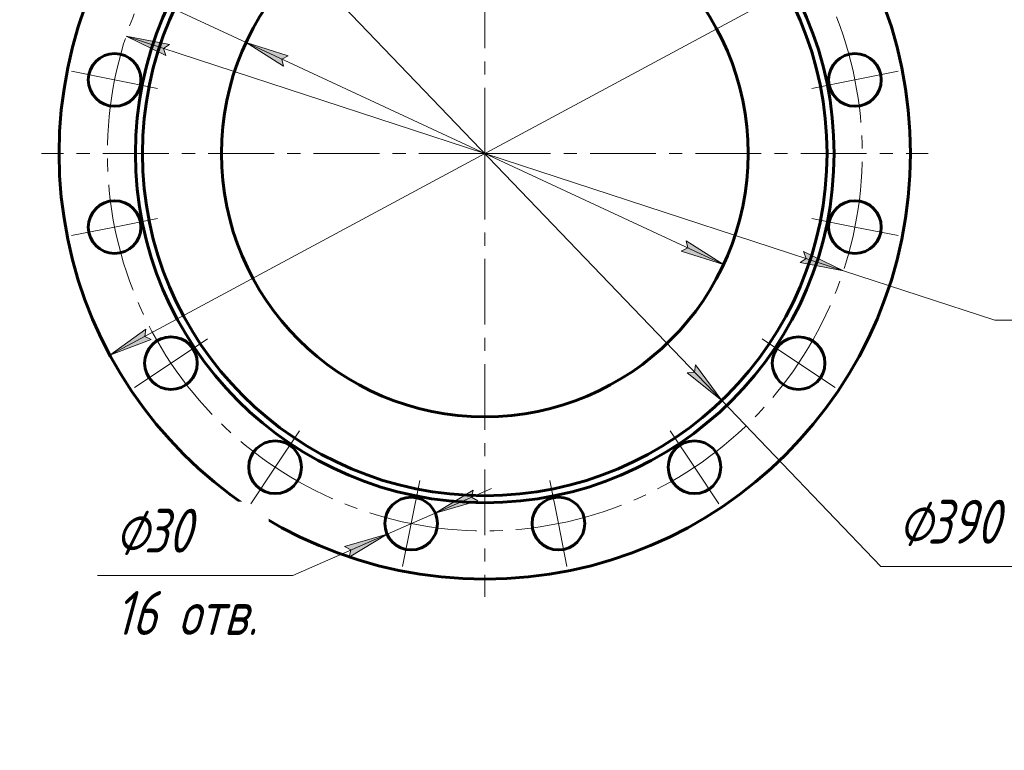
# Model space of a CAD drawing. Header units: millimetres. Extents: x 0 to 624, y -10 to 420.
# Tile 12 of 15: x 358 to 470, y 107 to 190. Entities that reach past the tile are written whole.
import ezdxf

# ---------------------------------------------------------------- set-up
doc = ezdxf.new("R2010")
doc.units = ezdxf.units.MM
for name, pattern in [('K5LT_AXLED', [12, 7.5, -1.5, 1.5, -1.5]), ('K5LT_BASIC', [0]), ('K5LT_THIN', [0])]:
    doc.linetypes.add(name, pattern=pattern)
doc.layers.add('Системный слой', color=7, linetype='Continuous')
doc.layers.add('Системный слой (1)', color=251, linetype='Continuous', true_color=0x6c6c6c)
doc.styles.add('KDIMTEXTSTYLE', font='txt', dxfattribs={"width": 0.96, "oblique": 15, "height": 5})
doc.styles.add('KTEXTSTYLE', font='txt', dxfattribs={"width": 0.96, "height": 5})
doc.dimstyles.new('KDIMSTYLE (0.20)', dxfattribs={"dimtxt": 5, "dimasz": 1, "dimexe": 2, "dimexo": 0, "dimgap": 1, "dimtad": 1, "dimlfac": 5, "dimtxsty": 'KDIMTEXTSTYLE', "dimsah": 1, "dimcen": 0, "dimdle": 1, "dimadec": 0, "dimazin": 0, "dimtfac": 0.667, "dimtmove": 0, "dimatfit": 3, "dimfxl": 1, "dimtvp": 1, "dimtolj": 1, "dimtzin": 0, "dimarcsym": 0})

# ---------------------------------------------------------------- blocks, each defined once
blk = doc.blocks.new('U84')
at = {"layer": 'Системный слой (1)', "color": 30, "linetype": 'K5LT_AXLED', "lineweight": 18, "true_color": 0xff8000}
for q in [(410.52, 225.06), (360.02, 174.56), (461.02, 174.56), (410.52, 124.06)]:
    blk.add_line((410.52, 174.56), q, dxfattribs=at)
blk = doc.blocks.new('D5')
at = {"layer": 'Системный слой (1)'}
for points in [[(449.14, 194.59), (453.23, 197.54), (448.52, 195.75), (449.27, 195.41)], [(367.81, 151.59), (372.52, 153.38), (371.77, 153.72), (371.9, 154.54)]]:
    blk.add_hatch(color=7, dxfattribs=at).paths.add_polyline_path(points)
at = {"layer": 'Системный слой (1)', "color": 7, "linetype": 'K5LT_THIN', "lineweight": 18, "true_color": 0xffffff}
for p, q in [((453.23, 197.54), (466.62, 204.74)), ((466.62, 204.74), (484.74, 204.74)), ((367.81, 151.59), (453.23, 197.54)), ((448.52, 195.75), (453.23, 197.54)), ((453.23, 197.54), (449.14, 194.59)), ((449.27, 195.41), (448.52, 195.75)), ((449.14, 194.59), (449.27, 195.41)), ((367.81, 151.59), (371.9, 154.54)), ((371.9, 154.54), (371.77, 153.72)), ((371.77, 153.72), (372.52, 153.38)), ((372.52, 153.38), (367.81, 151.59))]:
    blk.add_line(p, q, dxfattribs=at)
blk.add_wipeout([(468.62, 205.74), (468.62, 213.12), (482.18, 213.12), (482.18, 205.74)]).dxf.layer = 'Системный слой (1)'
at = {"layer": 'Системный слой (1)', "color": 7, "char_height": 5, "attachment_point": 1, "style": 'KTEXTSTYLE'}
for s, insert in [('\\fArial|b0|c204|p34;\\H5.0;\\W1.000;\\Q15;\\fGOST Type AU|b0|i0|c204|p34;\\Q15;\\W0.960;⌀', (468.62, 212.33)), ('\\fArial|b0|c204|p34;\\H5.0;\\W1.000;\\Q15;\\fGOST Type AU|b0|i0|c204|p34;\\Q15;\\W0.960;485', (471.93, 212.33))]:
    blk.add_mtext(s, dxfattribs=dict(at, insert=insert))
blk = doc.blocks.new('KDIMARROW_01')
at = {"layer": 'Системный слой'}
blk.add_hatch(color=0, dxfattribs=at).paths.add_polyline_path([(-5, -0.66), (0, 0), (-5, 0.66), (-4.5, 0)])
at = {"layer": 'Системный слой', "color": 0, "linetype": 'K5LT_THIN', "lineweight": 18}
for p, q in [((-4.5, 0), (-5, 0.66)), ((-5, 0.66), (0, 0)), ((0, 0), (-5, -0.66)), ((-5, -0.66), (-4.5, 0))]:
    blk.add_line(p, q, dxfattribs=at)
at = {"layer": 'Системный слой (1)', "color": 0, "linetype": 'K5LT_THIN', "lineweight": 18}
blk.add_line((190.42, 174.56), (190.22, 174.56), dxfattribs=at)
blk = doc.blocks.new('D6')
at = {"layer": 'Системный слой (1)'}
for points in [[(387.46, 199.56), (383.53, 202.71), (386.51, 198.65), (386.64, 199.47)], [(437.51, 146.41), (434.53, 150.48), (434.4, 149.66), (433.58, 149.57)]]:
    blk.add_hatch(color=7, dxfattribs=at).paths.add_polyline_path(points)
at = {"layer": 'Системный слой (1)', "color": 7, "linetype": 'K5LT_THIN', "lineweight": 18, "true_color": 0xffffff}
for p, q in [((383.53, 202.71), (387.46, 199.56)), ((386.51, 198.65), (383.53, 202.71)), ((383.53, 202.71), (437.51, 146.41)), ((386.64, 199.47), (386.51, 198.65)), ((387.46, 199.56), (386.64, 199.47)), ((434.4, 149.66), (434.53, 150.48)), ((434.53, 150.48), (437.51, 146.41)), ((433.58, 149.57), (434.4, 149.66)), ((437.51, 146.41), (433.58, 149.57)), ((437.51, 146.41), (455.64, 127.51)), ((455.64, 127.51), (474.02, 127.51))]:
    blk.add_line(p, q, dxfattribs=at)
blk.add_wipeout([(457.64, 128.51), (457.64, 135.89), (471.45, 135.89), (471.45, 128.51)]).dxf.layer = 'Системный слой (1)'
at = {"layer": 'Системный слой (1)', "color": 7, "char_height": 5, "attachment_point": 1, "style": 'KTEXTSTYLE'}
for s, insert in [('\\fArial|b0|c204|p34;\\H5.0;\\W1.000;\\Q15;\\fGOST Type AU|b0|i0|c204|p34;\\Q15;\\W0.960;⌀', (457.64, 135.1)), ('\\fArial|b0|c204|p34;\\H5.0;\\W1.000;\\Q15;\\fGOST Type AU|b0|i0|c204|p34;\\Q15;\\W0.960;390', (460.94, 135.1))]:
    blk.add_mtext(s, dxfattribs=dict(at, insert=insert))
blk = doc.blocks.new('D7')
at = {"layer": 'Системный слой (1)'}
for points in [[(388.13, 185.7), (383.32, 187.22), (387.57, 184.51), (387.4, 185.32)], [(437.72, 161.91), (433.47, 164.62), (433.64, 163.81), (432.91, 163.42)]]:
    blk.add_hatch(color=7, dxfattribs=at).paths.add_polyline_path(points)
at = {"layer": 'Системный слой (1)', "color": 7, "linetype": 'K5LT_THIN', "lineweight": 18, "true_color": 0xffffff}
for p, q in [((357.79, 199.09), (336.36, 199.09)), ((383.32, 187.22), (357.79, 199.09)), ((383.32, 187.22), (388.13, 185.7)), ((387.57, 184.51), (383.32, 187.22)), ((437.72, 161.91), (383.32, 187.22)), ((388.13, 185.7), (387.4, 185.32)), ((387.4, 185.32), (387.57, 184.51)), ((432.91, 163.42), (433.64, 163.81)), ((433.64, 163.81), (433.47, 164.62)), ((433.47, 164.62), (437.72, 161.91)), ((437.72, 161.91), (432.91, 163.42))]:
    blk.add_line(p, q, dxfattribs=at)
blk.add_wipeout([(338.36, 200.09), (338.36, 207.47), (355.09, 207.47), (355.09, 200.09)]).dxf.layer = 'Системный слой (1)'
at = {"layer": 'Системный слой (1)', "color": 7, "insert": (338.36, 206.68), "char_height": 5, "attachment_point": 1, "style": 'KTEXTSTYLE'}
blk.add_mtext('\\fArial|b0|c204|p34;\\H5.0;\\W1.000;\\Q15;\\fGOST Type AU|b0|i0|c204|p34;\\Q15;\\W0.960;DN300', dxfattribs=at)
blk = doc.blocks.new('D8')
at = {"layer": 'Системный слой (1)'}
for points in [[(409, 135.39), (409.73, 134.99), (404.88, 133.59), (409.2, 136.2)], [(395.06, 128.58), (399.38, 131.19), (394.54, 129.79), (395.26, 129.39)]]:
    blk.add_hatch(color=7, dxfattribs=at).paths.add_polyline_path(points)
at = {"layer": 'Системный слой (1)', "color": 7, "linetype": 'K5LT_THIN', "lineweight": 18, "true_color": 0xffffff}
for p, q in [((404.88, 133.59), (411.29, 136.4)), ((409.2, 136.2), (404.88, 133.59)), ((409, 135.39), (409.2, 136.2)), ((404.88, 133.59), (409.73, 134.99)), ((409.73, 134.99), (409, 135.39)), ((404.88, 133.59), (399.38, 131.19)), ((399.38, 131.19), (388.64, 126.49)), ((399.38, 131.19), (392.97, 128.39)), ((399.38, 131.19), (394.54, 129.79)), ((395.06, 128.58), (399.38, 131.19)), ((394.54, 129.79), (395.26, 129.39)), ((395.26, 129.39), (395.06, 128.58))]:
    blk.add_line(p, q, dxfattribs=at)
blk.add_wipeout([(368.39, 118.11), (368.39, 134.88), (385.91, 134.88), (385.91, 118.11)]).dxf.layer = 'Системный слой (1)'
blk.add_line((388.64, 126.49), (366.39, 126.49), dxfattribs=at)
at = {"layer": 'Системный слой (1)', "color": 7, "char_height": 5, "attachment_point": 1, "style": 'KTEXTSTYLE'}
for s, insert in [('\\fArial|b0|c204|p34;\\H5.0;\\W1.000;\\Q15;\\fGOST Type AU|b0|i0|c204|p34;\\Q15;\\W0.960;⌀', (368.39, 134.08)), ('\\fArial|b0|c204|p34;\\H5.0;\\W1.000;\\Q15;\\fGOST Type AU|b0|i0|c204|p34;\\Q15;\\W0.960;30', (371.69, 134.08)), ('\\fArial|b0|c204|p34;\\H5.0;\\W1.000;\\Q15;\\fGOST Type AU|b0|i0|c204|p34;\\Q15;\\W0.960;16 отв.', (368.39, 124.7))]:
    blk.add_mtext(s, dxfattribs=dict(at, insert=insert))
blk = doc.blocks.new('U86')
at = {"layer": 'Системный слой (1)', "color": 30, "linetype": 'K5LT_AXLED', "lineweight": 18, "true_color": 0xff8000}
for p, q in [((402.13, 216.74), (401.16, 221.64)), ((418.91, 216.74), (419.88, 221.64)), ((403.11, 211.83), (402.13, 216.74)), ((417.93, 211.83), (418.91, 216.74)), ((386.63, 210.32), (383.85, 214.47)), ((434.41, 210.32), (437.19, 214.47)), ((389.41, 206.16), (386.63, 210.32)), ((431.63, 206.16), (434.41, 210.32)), ((374.77, 198.45), (370.61, 201.23)), ((446.27, 198.45), (450.43, 201.23)), ((378.92, 195.68), (374.77, 198.45)), ((442.12, 195.68), (446.27, 198.45)), ((368.35, 182.95), (363.44, 183.93)), ((373.25, 181.98), (368.35, 182.95)), ((447.79, 181.98), (452.69, 182.95)), ((452.69, 182.95), (457.6, 183.93)), ((373.25, 167.15), (368.35, 166.18)), ((447.79, 167.15), (452.69, 166.18)), ((368.35, 166.18), (363.44, 165.2)), ((452.69, 166.18), (457.6, 165.2)), ((378.92, 153.45), (374.77, 150.67)), ((442.12, 153.45), (446.27, 150.67)), ((374.77, 150.67), (370.61, 147.9)), ((446.27, 150.67), (450.43, 147.9)), ((389.41, 142.97), (386.63, 138.81)), ((431.63, 142.97), (434.41, 138.81)), ((386.63, 138.81), (383.85, 134.65)), ((434.41, 138.81), (437.19, 134.65)), ((403.11, 137.29), (402.13, 132.39)), ((417.93, 137.29), (418.91, 132.39)), ((402.13, 132.39), (401.16, 127.49)), ((418.91, 132.39), (419.88, 127.49))]:
    blk.add_line(p, q, dxfattribs=at)
for start, end in [(101.25, 123.75), (78.75, 101.25), (56.25, 78.75), (123.75, 146.25), (33.75, 56.25), (146.25, 168.75), (11.25, 33.75), (168.75, 191.25), (348.75, 11.25), (191.25, 213.75), (326.25, 348.75), (213.75, 236.25), (303.75, 326.25), (236.25, 258.75), (281.25, 303.75), (258.75, 281.25)]:
    blk.add_arc((410.52, 174.56), 43, start, end, dxfattribs=at)
blk = doc.blocks.new('D9')
at = {"layer": 'Системный слой (1)'}
for points in [[(373.92, 186.52), (374.6, 186.99), (369.65, 187.92), (374.19, 185.74)], [(451.39, 161.21), (446.85, 163.39), (447.12, 162.61), (446.44, 162.14)]]:
    blk.add_hatch(color=7, dxfattribs=at).paths.add_polyline_path(points)
at = {"layer": 'Системный слой (1)', "color": 7, "linetype": 'K5LT_THIN', "lineweight": 18, "true_color": 0xffffff}
for p, q in [((369.65, 187.92), (374.6, 186.99)), ((374.19, 185.74), (369.65, 187.92)), ((369.65, 187.92), (451.39, 161.21)), ((374.6, 186.99), (373.92, 186.52)), ((373.92, 186.52), (374.19, 185.74)), ((447.12, 162.61), (446.85, 163.39)), ((446.85, 163.39), (451.39, 161.21)), ((446.44, 162.14), (447.12, 162.61)), ((451.39, 161.21), (446.44, 162.14)), ((451.39, 161.21), (468.62, 155.58)), ((468.62, 155.58), (486.87, 155.58))]:
    blk.add_line(p, q, dxfattribs=at)
blk.add_wipeout([(470.62, 156.58), (470.62, 163.97), (484.3, 163.97), (484.3, 156.58)]).dxf.layer = 'Системный слой (1)'
at = {"layer": 'Системный слой (1)', "color": 7, "char_height": 5, "attachment_point": 1, "style": 'KTEXTSTYLE'}
for s, insert in [('\\fArial|b0|c204|p34;\\H5.0;\\W1.000;\\Q15;\\fGOST Type AU|b0|i0|c204|p34;\\Q15;\\W0.960;⌀', (470.62, 163.17)), ('\\fArial|b0|c204|p34;\\H5.0;\\W1.000;\\Q15;\\fGOST Type AU|b0|i0|c204|p34;\\Q15;\\W0.960;430', (473.93, 163.17))]:
    blk.add_mtext(s, dxfattribs=dict(at, insert=insert))

msp = doc.modelspace()

# ---------------------------------------------------------------- linework, layer by layer
at = {"layer": 'Системный слой (1)', "color": 143, "linetype": 'K5LT_BASIC', "lineweight": 60, "true_color": 0x33acca}
for centre, radius in [((410.5203, 174.5641), 48.5), ((410.5203, 174.5641), 39.8), ((410.5203, 174.5641), 39), ((410.5203, 174.5641), 30), ((368.3465, 182.953), 3), ((452.6941, 182.953), 3), ((368.3465, 166.1752), 3), ((452.6941, 166.1752), 3), ((374.7671, 150.6746), 3), ((446.2735, 150.6746), 3), ((386.6308, 138.8109), 3), ((434.4098, 138.8109), 3), ((402.1314, 132.3904), 3), ((418.9092, 132.3904), 3)]:
    msp.add_circle(centre, radius, dxfattribs=at)

# ---------------------------------------------------------------- block references
at = {"layer": 'Системный слой (1)'}
msp.add_blockref('U84', (0, 0), dxfattribs=at)

# ---------------------------------------------------------------- next in the draw order: dimensions: what is measured, and where the dimension line sits
at = {"layer": 'Системный слой (1)', "color": 7}
dim = msp.add_diameter_dim_2p(p1=(196.9562, 59.6876), p2=(624.0844, 289.4407), dimstyle='KDIMSTYLE (0.20)', override={"dimtih": 1, "dimtoh": 1, "dimpost": '\\fGOST Type AU|b0|c204|p34;\\H5.0;\\W0.960;\\Q15;<>', "dimblk1": 'KDIMARROW_01', "dimblk2": 'KDIMARROW_01', "dimclrt": 7, "dimtol": 1, "dimtp": 0, "dimtm": 0, "dimtdec": 5, "dimtmove": 1, "dimatfit": 2, "dimtolj": 1}, dxfattribs=at)
dim.commit()
dim.dimension.update_dxf_attribs({"geometry": 'D5', "text_midpoint": (468.6191, 204.7398), "dimtype": 163})

# ---------------------------------------------------------------- next in the draw order: dimensions: what is measured, and where the dimension line sits
dim = msp.add_diameter_dim_2p(p1=(275.5621, 315.3167), p2=(545.4785, 33.8116), dimstyle='KDIMSTYLE (0.20)', override={"dimtih": 1, "dimtoh": 1, "dimpost": '\\fGOST Type AU|b0|c204|p34;\\H5.0;\\W0.960;\\Q15;<>', "dimblk1": 'KDIMARROW_01', "dimblk2": 'KDIMARROW_01', "dimclrt": 7, "dimtol": 1, "dimtp": 0, "dimtm": 0, "dimtdec": 5, "dimtmove": 1, "dimatfit": 2, "dimtolj": 1}, dxfattribs=at)
dim.commit()
dim.dimension.update_dxf_attribs({"geometry": 'D6', "text_midpoint": (457.6364, 127.511), "dimtype": 163})

# ---------------------------------------------------------------- next in the draw order: dimensions: what is measured, and where the dimension line sits
dim = msp.add_diameter_dim_2p(p1=(546.5266, 111.3004), p2=(274.514, 237.8278), dimstyle='KDIMSTYLE (0.20)', override={"dimtih": 1, "dimtoh": 1, "dimpost": '\\fGOST Type AU|b0|c204|p34;\\H5.0;\\W0.960;\\Q15;<>', "dimblk1": 'KDIMARROW_01', "dimblk2": 'KDIMARROW_01', "dimclrt": 7, "dimtol": 1, "dimtp": 0, "dimtm": 0, "dimtdec": 5, "dimtmove": 1, "dimatfit": 2, "dimtolj": 1}, dxfattribs=at)
dim.commit()
dim.dimension.update_dxf_attribs({"geometry": 'D7', "text_midpoint": (355.7885, 199.0925), "dimtype": 163})

# ---------------------------------------------------------------- next in the draw order: dimensions: what is measured, and where the dimension line sits
dim = msp.add_diameter_dim_2p(p1=(415.8757, 138.3983), p2=(388.3871, 126.3824), dimstyle='KDIMSTYLE (0.20)', override={"dimtih": 1, "dimtoh": 1, "dimpost": '\\fGOST Type AU|b0|c204|p34;\\H5.0;\\W0.960;\\Q15;<>\\X\\fGOST Type AU|b0|c204|p34;\\H5.0;\\W0.960;\\Q15;\\fGOST Type AU|b0|i0|c204|p34;\\Q15;16 отв.', "dimblk1": 'KDIMARROW_01', "dimblk2": 'KDIMARROW_01', "dimclrt": 7, "dimtol": 1, "dimtp": 0, "dimtm": 0, "dimtdec": 5, "dimtmove": 1, "dimatfit": 2, "dimtolj": 1}, dxfattribs=at)
dim.commit()
dim.dimension.update_dxf_attribs({"geometry": 'D8', "text_midpoint": (386.6419, 126.4938)})

# ---------------------------------------------------------------- next in the draw order: block references
at = {"layer": 'Системный слой (1)'}
msp.add_blockref('U86', (0, 0), dxfattribs=at)

# ---------------------------------------------------------------- next in the draw order: dimensions: what is measured, and where the dimension line sits
at = {"layer": 'Системный слой (1)', "color": 7}
dim = msp.add_diameter_dim_2p(p1=(206.149, 241.3275), p2=(614.8917, 107.8007), dimstyle='KDIMSTYLE (0.20)', override={"dimtih": 1, "dimtoh": 1, "dimpost": '\\fGOST Type AU|b0|c204|p34;\\H5.0;\\W0.960;\\Q15;<>', "dimblk1": 'KDIMARROW_01', "dimblk2": 'KDIMARROW_01', "dimclrt": 7, "dimtol": 1, "dimtp": 0, "dimtm": 0, "dimtdec": 5, "dimtmove": 1, "dimatfit": 2, "dimtolj": 1}, dxfattribs=at)
dim.commit()
dim.dimension.update_dxf_attribs({"geometry": 'D9', "text_midpoint": (470.6191, 155.5846), "dimtype": 163})

doc.saveas('drawing.dxf')
